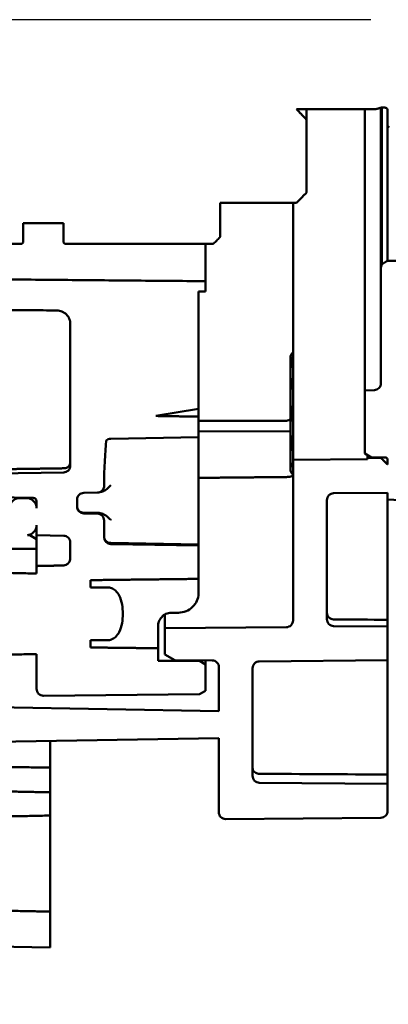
# Model space of a CAD drawing. Header units: inches. Extents: x 0 to 234, y 0 to 165.
# Tile 69 of 85: x 161.59 to 163.74, y 66.74 to 72.49. Entities that reach past the tile are written whole.
import ezdxf

# ---------------------------------------------------------------- set-up
doc = ezdxf.new("R2010")
doc.units = ezdxf.units.IN
doc.header["$LTSCALE"] = 10
doc.header["$MEASUREMENT"] = 0
doc.linetypes.add('CHAIN', pattern=[0.3543, 0.2362, -0.0295, 0.0591, -0.0295])
for name, color, linetype, lineweight in [('Centerline (ANSI)', 7, 'Continuous', 25), ('Dimension (ANSI)', 7, 'Continuous', 25), ('Visible (ANSI)', 7, 'Continuous', 50)]:
    doc.layers.add(name, color=color, linetype=linetype, lineweight=lineweight)
doc.styles.add('Note Text (ANSI)', font='arial.ttf')
doc.dimstyles.new('Default (ANSI)', dxfattribs={"dimscale": 10, "dimtxt": 0.12, "dimasz": 0.098425, "dimexe": 0.125, "dimexo": 0.0625, "dimgap": 0.031496, "dimtad": 0, "dimtih": 1, "dimtoh": 1, "dimrnd": 1e-08, "dimzin": 4, "dimdsep": 46, "dimtxsty": 'Note Text (ANSI)', "dimcen": 0.09, "dimdle": 0.393701, "dimclrd": 256, "dimclre": 256, "dimclrt": 256, "dimadec": 0, "dimazin": 1, "dimtfac": 1, "dimtofl": 0, "dimtmove": 0, "dimatfit": 3, "dimfxl": 1, "dimtolj": 1, "dimtzin": 4, "dimlwd": -1, "dimlwe": -1, "dimarcsym": 0})

# ---------------------------------------------------------------- blocks, each defined once
blk = doc.blocks.new('*D15')
at = {"layer": 'Defpoints', "color": 0, "transparency": 16777216}
for p in [(166.7157, 69.6912), (166.926, 69.6912), (161.8831, 57.1203)]:
    blk.add_point(p, dxfattribs=at)
at = {"layer": 'Dimension (ANSI)', "transparency": 16777216}
for p, q in [((166.926, 68.707), (166.926, 64.3334)), ((166.926, 58.1046), (166.926, 62.4781))]:
    blk.add_line(p, q, dxfattribs=at)
for points in [[(166.762, 68.707), (167.0901, 68.707), (166.926, 69.6912)], [(166.762, 58.1046), (167.0901, 58.1046), (166.926, 57.1203)]]:
    blk.add_solid(points, dxfattribs=at)
at = {"layer": 'Dimension (ANSI)', "transparency": 16777216, "insert": (165.1277, 64.0185), "char_height": 1.2, "attachment_point": 1, "style": 'Note Text (ANSI)'}
blk.add_mtext('\\A1;\\fArial|b0|i0;12.6"', dxfattribs=at)

msp = doc.modelspace()

# ---------------------------------------------------------------- linework, layer by layer
at = {"layer": 'Centerline (ANSI)', "linetype": 'CHAIN', "ltscale": 1.905165}
msp.add_line((170.3909, 72.4865), (142.5861, 72.4865), dxfattribs=at)
at = {"layer": 'Visible (ANSI)'}
for p, q in [((163.2079, 71.9652), (163.6724, 71.9652)), ((163.2669, 71.9031), (163.2669, 71.9652)), ((163.6055, 71.9652), (163.6055, 70.3236)), ((163.7, 71.033), (163.7, 71.973)), ((163.7018, 71.9736), (163.7236, 71.9736)), ((163.7049, 71.9736), (163.7049, 71.0604)), ((163.7394, 71.9569), (163.7394, 71.8682)), ((163.2669, 71.4787), (163.2669, 71.9031)), ((163.7394, 71.8682), (163.7394, 71.0805)), ((162.763, 71.2196), (162.763, 71.4187)), ((162.763, 71.4187), (163.2079, 71.4187)), ((163.1882, 69.92), (163.1882, 71.4187)), ((161.6134, 71.1878), (161.6134, 71.2991)), ((161.6134, 71.2991), (161.8496, 71.2991)), ((161.8496, 71.2991), (161.8496, 71.1878)), ((161.3368, 71.1798), (161.6055, 71.1798)), ((161.6055, 71.1798), (161.6134, 71.1878)), ((161.8496, 71.1878), (161.8575, 71.1798)), ((161.8575, 71.1798), (162.7236, 71.1798)), ((162.6764, 70.9615), (162.6764, 71.1798)), ((163.7, 71.033), (163.7, 70.366)), ((163.81, 71.0805), (163.7394, 71.0805)), ((162.6764, 70.9021), (162.6764, 70.9615)), ((162.637, 70.2172), (162.637, 70.9021)), ((162.637, 70.9021), (162.6764, 70.9021)), ((161.889, 70.7117), (161.889, 69.8862)), ((163.1724, 70.5244), (163.1793, 70.5362)), ((163.1724, 70.5244), (163.1724, 70.4264)), ((163.1724, 70.4264), (163.1724, 70.1032)), ((163.6627, 70.3266), (163.6055, 70.3236)), ((163.6055, 70.3236), (163.6055, 69.9565)), ((162.3881, 70.1756), (162.637, 70.2172)), ((162.637, 70.1713), (162.3881, 70.1756)), ((162.637, 70.2172), (162.637, 70.1716)), ((162.637, 70.1713), (162.637, 70.1716)), ((162.637, 70.0514), (162.637, 70.1713)), ((162.1245, 70.0425), (162.637, 70.0514)), ((162.637, 70.0848), (163.1724, 70.0862)), ((162.637, 70.0514), (162.637, 69.4268)), ((163.1724, 70.1032), (163.1724, 69.8665)), ((163.6055, 69.9565), (163.6449, 69.9337)), ((163.6213, 69.9317), (163.6213, 69.9474)), ((163.6213, 69.9238), (163.1882, 69.92)), ((163.1882, 69.92), (163.1882, 68.9835)), ((163.7, 69.9317), (163.6213, 69.9317)), ((163.6213, 69.9317), (163.6213, 69.9238)), ((163.6449, 69.9337), (163.7236, 69.9337)), ((163.7, 69.9317), (163.7, 69.9337)), ((163.7394, 69.9179), (163.7394, 69.8923)), ((161.8503, 69.8468), (161.1803, 69.835)), ((163.1724, 69.8665), (163.1724, 69.8551)), ((163.1724, 69.8551), (163.1793, 69.8433)), ((161.967, 69.7272), (162.0471, 69.7286)), ((163.4241, 69.7248), (163.7394, 69.7276)), ((163.7394, 69.7276), (163.7394, 69.6891)), ((161.4362, 69.7014), (161.6728, 69.6973)), ((161.6331, 69.697), (161.5937, 69.697)), ((161.6921, 69.6776), (161.6921, 69.6378)), ((161.9283, 69.647), (161.9283, 69.6878)), ((163.385, 68.9899), (163.385, 69.6854)), ((163.7394, 69.6891), (164.2905, 69.6603)), ((163.7394, 69.6891), (163.7394, 68.9872)), ((162.0471, 69.6061), (161.967, 69.6075)), ((161.6921, 69.5392), (161.6921, 69.48)), ((162.0858, 69.5667), (162.0858, 69.5679)), ((162.0858, 69.4682), (162.0858, 69.5667)), ((161.6528, 69.48), (161.6385, 69.4803)), ((161.6528, 69.4834), (161.6528, 69.48)), ((161.6921, 69.4572), (161.6528, 69.48)), ((161.6921, 69.48), (161.8503, 69.4772)), ((161.6921, 69.48), (161.6921, 69.4572)), ((161.6921, 69.4011), (161.6921, 69.4572)), ((161.889, 69.4378), (161.889, 69.3495)), ((162.1245, 69.435), (162.637, 69.4268)), ((162.637, 69.4197), (162.1245, 69.4286)), ((162.637, 69.4268), (162.637, 69.4197)), ((162.637, 69.2256), (162.637, 69.4197)), ((159.7833, 69.3928), (161.6921, 69.4011)), ((161.6921, 69.3005), (161.6921, 69.4011)), ((161.6921, 69.3005), (161.6921, 69.2566)), ((162.0071, 69.1759), (162.0071, 69.2182)), ((162.637, 69.1447), (162.637, 69.2256)), ((162.1055, 69.1759), (162.0071, 69.1759)), ((162.4402, 68.9379), (162.4402, 69.0177)), ((162.4795, 69.0283), (162.5189, 69.0284)), ((163.7394, 68.9477), (163.7394, 68.9872)), ((162.4008, 68.821), (162.4008, 68.9485)), ((163.1492, 68.944), (162.4402, 68.9379)), ((162.4402, 68.9379), (162.4402, 68.7848)), ((163.7394, 68.9477), (163.4241, 68.9505)), ((163.7394, 68.7506), (163.7394, 68.9477)), ((162.0071, 68.8256), (162.0071, 68.8679)), ((162.0071, 68.8679), (162.1055, 68.8679)), ((162.4008, 68.7477), (162.4008, 68.821)), ((161.6921, 68.7872), (161.6921, 68.5835)), ((162.642, 68.7467), (162.4008, 68.7477)), ((162.4402, 68.7848), (162.4992, 68.7506)), ((162.4992, 68.7506), (162.7159, 68.7497)), ((162.642, 68.75), (162.642, 68.7467)), ((162.6764, 68.7268), (162.642, 68.7467)), ((162.6764, 68.7268), (162.6764, 68.7498)), ((162.991, 68.7441), (163.7394, 68.7506)), ((163.7394, 68.7506), (163.7394, 68.0845)), ((162.6764, 68.5733), (162.6764, 68.7268)), ((162.7551, 68.7103), (162.7551, 68.455)), ((162.952, 68.0761), (162.952, 68.7047)), ((162.6417, 68.5532), (162.6764, 68.5733)), ((161.7319, 68.5441), (162.6417, 68.5532)), ((162.7551, 68.455), (160.2156, 68.4994)), ((161.0615, 68.2678), (162.7551, 68.2974)), ((161.7709, 68.2802), (161.7709, 68.1252)), ((162.7551, 68.2974), (162.7551, 67.8643)), ((161.7709, 68.1252), (161.7709, 67.981)), ((163.7394, 68.0302), (163.7394, 68.0845)), ((163.7394, 68.0302), (162.991, 68.0367)), ((163.7394, 67.8722), (163.7394, 68.0302)), ((161.7709, 67.8454), (161.7709, 67.981)), ((161.7709, 67.8454), (161.7709, 67.2851)), ((162.7948, 67.8249), (163.7003, 67.8328)), ((161.7709, 67.0761), (161.7709, 67.2851)), ((160.864, 67.0919), (161.7709, 67.0761))]:
    msp.add_line(p, q, dxfattribs=at)
for centre, major_axis, ratio, start_param, end_param in [((162.1252, 69.755), (0, 0.3766), 0.104528, 0.744387, 1.536237), ((162.1252, 69.4707), (0.0394, 0), 0.908819, 3.141593, 4.694936), ((162.1252, 69.4682), (0, -0.0395), 0.996307, 4.712389, 6.265732), ((303.5636, 72.9), (-272.9027, -0.8274), 0.014887, 1.031475, 1.032821), ((338.5674, 73.0061), (-342.9157, -1.0396), 0.014887, 1.033227, 1.035766)]:
    msp.add_ellipse(centre, major_axis=major_axis, ratio=ratio, start_param=start_param, end_param=end_param, dxfattribs=at)
for points, weights in [([(163.2669, 71.9031), (163.2357, 71.9358), (163.2079, 71.9652)], [1, 1.00143218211, 1]), ([(163.6724, 71.9652), (163.6872, 71.9694), (163.7018, 71.9736)], [1, 1.00002898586, 1]), ([(163.7394, 71.8682), (163.7433, 71.8641), (163.7472, 71.86)], [1, 1.00002001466, 1]), ([(163.2079, 71.4187), (163.2383, 71.4495), (163.2669, 71.4787)], [1, 1.00040501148, 1]), ([(162.7236, 71.1798), (162.7436, 71.2), (162.763, 71.2196)], [1, 1.00011702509, 1]), ([(163.7394, 71.0805), (163.7222, 71.0706), (163.7049, 71.0604)], [1, 1.00002476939, 1]), ([(162.6764, 70.9615), (160.9765, 70.9765), (159.3095, 70.9911)], [1, 1.00004734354, 1]), ([(159.2495, 70.8133), (160.5216, 70.8022), (161.8109, 70.7909)], [1, 1.00002203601, 1.00000000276]), ([(163.1882, 70.5239), (163.1724, 70.4732), (163.1724, 70.4264)], [1.01491460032, 1.02775819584, 1]), ([(163.1793, 70.5362), (163.1828, 70.5423), (163.1882, 70.5487)], [1.01895290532, 1.01929304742, 1.01491460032]), ([(163.1724, 70.4264), (163.1724, 70.3796), (163.1882, 70.3289)], [1, 1.02775819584, 1.01491460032]), ([(163.1882, 70.2363), (163.1724, 70.1671), (163.1724, 70.1032)], [1.01491460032, 1.02775819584, 1]), ([(162.637, 70.1469), (162.8932, 70.1475), (163.1492, 70.1481)], [1.00000000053, 1.00000000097, 1.00000000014]), ([(163.1724, 70.1032), (163.1724, 70.0392), (163.1882, 69.97)], [1, 1.02775819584, 1.01491460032]), ([(163.1882, 69.9022), (163.1724, 69.8837), (163.1724, 69.8665)], [1.01491460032, 1.02775819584, 1]), ([(163.7394, 69.8923), (163.7195, 69.9121), (163.7, 69.9317)], [1, 1.00002922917, 1]), ([(163.1724, 69.8665), (163.1724, 69.8495), (163.188, 69.831)], [1, 1.02763880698, 1.01502433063]), ([(163.1492, 69.8195), (162.8932, 69.817), (162.637, 69.8146)], [0.999999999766, 0.999999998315, 0.999999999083]), ([(161.6921, 69.2566), (160.8208, 69.2758), (159.7995, 69.297)], [1, 1.00213989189, 1.00006820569]), ([(161.8503, 69.3038), (161.7707, 69.3022), (161.6921, 69.3005)], [1.00000000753, 1.00001213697, 1]), ([(162.0071, 69.2182), (162.3162, 69.2219), (162.637, 69.2256)], [1, 1.00009445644, 1.00000000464]), ([(162.4008, 68.821), (162.2016, 68.8233), (162.0071, 68.8256)], [1.00004407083, 1.00005944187, 1]), ([(160.1385, 68.7539), (160.9668, 68.7713), (161.6921, 68.7872)], [1.00064495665, 1.00178075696, 1]), ([(161.7709, 67.981), (161.4218, 67.9877), (161.0615, 67.9945)], [1.00000000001, 1.00010735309, 1.00000000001]), ([(161.1016, 67.8314), (161.4277, 67.8383), (161.7709, 67.8454)], [1, 1.00022868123, 1]), ([(161.7709, 67.2851), (161.4277, 67.2922), (161.1016, 67.299)], [1, 1.00022868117, 1])]:
    msp.add_rational_spline(points, weights, degree=2, dxfattribs=at)
for points, knots in [([(163.7236, 71.9736), (163.7256, 71.9736), (163.7278, 71.9731), (163.7314, 71.9715), (163.7334, 71.9701), (163.7361, 71.9672), (163.7374, 71.9652), (163.7389, 71.9614), (163.7394, 71.959), (163.7394, 71.9569)], [-0.1217989, -0.1217989, -0.1217989, -0.1217989, -0.10704877, -0.10704877, -0.09184586, -0.09184586, -0.07655002, -0.07655002, -0.06085557, -0.06085557, -0.06085557, -0.06085557]), ([(161.8109, 70.7909), (161.8205, 70.7908), (161.8316, 70.7885), (161.8493, 70.7811), (161.859, 70.7746), (161.8727, 70.7608), (161.8792, 70.7511), (161.8867, 70.733), (161.889, 70.7215), (161.889, 70.7117)], [0.5956313, 0.5956313, 0.5956313, 0.5956313, 0.6678136, 0.6678136, 0.7419436, 0.7419436, 0.8163153, 0.8163153, 0.8908682, 0.8908682, 0.8908682, 0.8908682]), ([(163.7, 70.366), (163.7, 70.3612), (163.6989, 70.3554), (163.6951, 70.3464), (163.6919, 70.3415), (163.685, 70.3346), (163.6802, 70.3314), (163.6718, 70.3279), (163.667, 70.3268), (163.6627, 70.3266)], [0.4450848, 0.4450848, 0.4450848, 0.4450848, 0.4822818, 0.4822818, 0.5194098, 0.5194098, 0.5564577, 0.5564577, 0.5883201, 0.5883201, 0.5883201, 0.5883201]), ([(163.1492, 70.1481), (163.1537, 70.1481), (163.1588, 70.1492), (163.1662, 70.1524), (163.1695, 70.1546), (163.1724, 70.1571)], [-0.6548494, -0.6548494, -0.6548494, -0.6548494, -0.62088658, -0.62088658, -0.59361431, -0.59361431, -0.59361431, -0.59361431]), ([(162.0985, 70.032), (162.1018, 70.0351), (162.1061, 70.0378), (162.1144, 70.0412), (162.1198, 70.0424), (162.1245, 70.0425)], [0.22652487, 0.22652487, 0.22652487, 0.22652487, 0.25958477, 0.25958477, 0.29484609, 0.29484609, 0.29484609, 0.29484609]), ([(161.8503, 69.8703), (161.8537, 69.8703), (161.857, 69.8707), (161.8641, 69.8724), (161.8676, 69.8737), (161.8748, 69.8776), (161.8782, 69.8803), (161.8836, 69.8862), (161.8855, 69.8894), (161.8883, 69.8961), (161.889, 69.8997), (161.889, 69.9034), (161.889, 69.9034), (161.889, 69.9035)], [0.1950158, 0.1950158, 0.1950158, 0.1950158, 0.2212442, 0.2212442, 0.2533151, 0.2533151, 0.2964108, 0.2964108, 0.3402289, 0.3402289, 0.3865016, 0.3865016, 0.3871471, 0.3871471, 0.3871471, 0.3871471]), ([(161.889, 69.8862), (161.889, 69.8813), (161.8878, 69.8756), (161.8841, 69.8666), (161.8809, 69.8618), (161.874, 69.8549), (161.8691, 69.8516), (161.8604, 69.848), (161.855, 69.8468), (161.8503, 69.8468)], [0.4448178, 0.4448178, 0.4448178, 0.4448178, 0.481957, 0.481957, 0.5190506, 0.5190506, 0.5560907, 0.5560907, 0.591356, 0.591356, 0.591356, 0.591356]), ([(163.7236, 69.9337), (163.7256, 69.9337), (163.7278, 69.9332), (163.7314, 69.9318), (163.7334, 69.9305), (163.7361, 69.9277), (163.7374, 69.9258), (163.7389, 69.9222), (163.7394, 69.9199), (163.7394, 69.9179)], [0.11862094, 0.11862094, 0.11862094, 0.11862094, 0.13341899, 0.13341899, 0.14823562, 0.14823562, 0.16307458, 0.16307458, 0.17793179, 0.17793179, 0.17793179, 0.17793179]), ([(163.1882, 69.832), (163.1882, 69.8304), (163.1869, 69.8285), (163.1828, 69.8256), (163.1794, 69.8241), (163.1723, 69.822), (163.1675, 69.821), (163.1588, 69.8199), (163.1537, 69.8195), (163.1492, 69.8195)], [-0.163417, -0.163417, -0.163417, -0.163417, -0.1160158, -0.1160158, -0.0730835, -0.0730835, -0.0348319, -0.0348319, -0.000869, -0.000869, -0.000869, -0.000869]), ([(162.1245, 69.7715), (162.1245, 69.7714), (162.1244, 69.7714), (162.1157, 69.7623), (162.1068, 69.753), (162.0884, 69.7403), (162.0799, 69.736), (162.0687, 69.7331), (162.0665, 69.7326), (162.0642, 69.7323)], [-0.2048254, -0.2048254, -0.2048254, -0.2048254, -0.2043649, -0.2043649, -0.1043918, -0.1043918, -0.03444, -0.03444, -0.0168251, -0.0168251, -0.0168251, -0.0168251]), ([(162.0798, 69.7471), (162.0818, 69.7502), (162.0833, 69.7536), (162.0853, 69.7607), (162.0858, 69.7643), (162.0858, 69.768)], [-0.05591656, -0.05591656, -0.05591656, -0.05591656, -0.02794725, -0.02794725, -0.00000059, -0.00000059, -0.00000059, -0.00000059]), ([(161.9283, 69.6878), (161.9283, 69.6926), (161.9295, 69.6984), (161.9332, 69.7074), (161.9364, 69.7122), (161.9433, 69.7191), (161.9482, 69.7224), (161.9569, 69.726), (161.9623, 69.7271), (161.967, 69.7272)], [0.148246, 0.148246, 0.148246, 0.148246, 0.1853706, 0.1853706, 0.2224571, 0.2224571, 0.2594963, 0.2594963, 0.2947643, 0.2947643, 0.2947643, 0.2947643]), ([(162.0471, 69.7286), (162.0518, 69.7287), (162.0572, 69.7298), (162.066, 69.7335), (162.0708, 69.7367), (162.0763, 69.7421), (162.0782, 69.7445), (162.0798, 69.7471)], [0.00173138, 0.00173138, 0.00173138, 0.00173138, 0.03699896, 0.03699896, 0.07403773, 0.07403773, 0.09531042, 0.09531042, 0.09531042, 0.09531042]), ([(163.385, 69.6854), (163.385, 69.6902), (163.3862, 69.696), (163.3899, 69.705), (163.3931, 69.7098), (163.4, 69.7167), (163.4049, 69.7199), (163.4137, 69.7236), (163.4193, 69.7248), (163.4241, 69.7248)], [0.1482458, 0.1482458, 0.1482458, 0.1482458, 0.1853702, 0.1853702, 0.2224566, 0.2224566, 0.2594957, 0.2594957, 0.2956261, 0.2956261, 0.2956261, 0.2956261]), ([(161.5937, 69.697), (161.5864, 69.697), (161.5778, 69.6952), (161.5644, 69.6897), (161.5571, 69.6848), (161.5468, 69.6745), (161.5419, 69.6672), (161.5364, 69.6537), (161.5346, 69.6451), (161.5346, 69.6378)], [0.4447278, 0.4447278, 0.4447278, 0.4447278, 0.5002279, 0.5002279, 0.5557862, 0.5557862, 0.6114136, 0.6114136, 0.6670956, 0.6670956, 0.6670956, 0.6670956]), ([(161.6921, 69.6378), (161.6921, 69.6451), (161.6904, 69.6537), (161.6848, 69.6672), (161.68, 69.6745), (161.6697, 69.6848), (161.6624, 69.6897), (161.6489, 69.6952), (161.6404, 69.697), (161.6331, 69.697)], [0.22236, 0.22236, 0.22236, 0.22236, 0.278042, 0.278042, 0.3336694, 0.3336694, 0.3892277, 0.3892277, 0.4447278, 0.4447278, 0.4447278, 0.4447278]), ([(161.6728, 69.6973), (161.6751, 69.6972), (161.6778, 69.6967), (161.6822, 69.6949), (161.6846, 69.6932), (161.6881, 69.6898), (161.6897, 69.6874), (161.6916, 69.6829), (161.6921, 69.68), (161.6921, 69.6776)], [0.14911242, 0.14911242, 0.14911242, 0.14911242, 0.16674664, 0.16674664, 0.18526602, 0.18526602, 0.20380875, 0.20380875, 0.22237054, 0.22237054, 0.22237054, 0.22237054]), ([(161.9283, 69.6475), (161.9283, 69.6475), (161.9283, 69.6474), (161.9284, 69.6434), (161.9291, 69.6395), (161.9318, 69.6321), (161.9338, 69.6286), (161.9391, 69.6222), (161.9425, 69.6192), (161.9498, 69.615), (161.9533, 69.6135), (161.9603, 69.6117), (161.9636, 69.6113), (161.967, 69.6112)], [-0.000645, -0.000645, -0.000645, -0.000645, 0, 0, 0.0462223, 0.0462223, 0.0900054, 0.0900054, 0.1331049, 0.1331049, 0.1651814, 0.1651814, 0.191415, 0.191415, 0.191415, 0.191415]), ([(161.967, 69.6075), (161.9623, 69.6076), (161.9569, 69.6087), (161.9482, 69.6124), (161.9433, 69.6156), (161.9364, 69.6225), (161.9332, 69.6274), (161.9295, 69.6364), (161.9283, 69.6421), (161.9283, 69.647)], [0.0017314, 0.0017314, 0.0017314, 0.0017314, 0.037001, 0.037001, 0.0740386, 0.0740386, 0.1111211, 0.1111211, 0.1482418, 0.1482418, 0.1482418, 0.1482418]), ([(162.0858, 69.5667), (162.0858, 69.5715), (162.0847, 69.5773), (162.081, 69.5863), (162.0777, 69.5911), (162.0708, 69.598), (162.066, 69.6013), (162.0572, 69.6049), (162.0518, 69.606), (162.0471, 69.6061)], [0.1482339, 0.1482339, 0.1482339, 0.1482339, 0.1853503, 0.1853503, 0.2224317, 0.2224317, 0.2594696, 0.2594696, 0.2947397, 0.2947397, 0.2947397, 0.2947397]), ([(162.0567, 69.6098), (162.0613, 69.6097), (162.066, 69.609), (162.078, 69.6057), (162.0864, 69.6018), (162.106, 69.588), (162.1152, 69.5785), (162.1244, 69.569), (162.1245, 69.5689), (162.1245, 69.5689)], [-0.2342587, -0.2342587, -0.2342587, -0.2342587, -0.1844807, -0.1844807, -0.1010092, -0.1010092, 0, 0, 0.0004466, 0.0004466, 0.0004466, 0.0004466]), ([(161.6385, 69.4803), (161.6444, 69.4808), (161.6505, 69.4824), (161.6624, 69.4873), (161.6697, 69.4922), (161.68, 69.5025), (161.6848, 69.5098), (161.6904, 69.5233), (161.6921, 69.5319), (161.6921, 69.5392)], [0.0132977, 0.0132977, 0.0132977, 0.0132977, 0.0555043, 0.0555043, 0.1110589, 0.1110589, 0.1666756, 0.1666756, 0.222346, 0.222346, 0.222346, 0.222346]), ([(161.8503, 69.4772), (161.855, 69.4772), (161.8604, 69.476), (161.8692, 69.4724), (161.874, 69.4691), (161.8809, 69.4623), (161.8841, 69.4574), (161.8878, 69.4484), (161.889, 69.4427), (161.889, 69.4378)], [0.2981794, 0.2981794, 0.2981794, 0.2981794, 0.3334514, 0.3334514, 0.3704881, 0.3704881, 0.4075647, 0.4075647, 0.4446735, 0.4446735, 0.4446735, 0.4446735]), ([(161.889, 69.3495), (161.889, 69.3437), (161.8877, 69.3368), (161.8837, 69.3262), (161.8803, 69.3205), (161.8732, 69.3127), (161.8684, 69.3091), (161.8598, 69.3051), (161.8548, 69.3039), (161.8503, 69.3038)], [0.1575553, 0.1575553, 0.1575553, 0.1575553, 0.201868, 0.201868, 0.2439155, 0.2439155, 0.2823437, 0.2823437, 0.3157959, 0.3157959, 0.3157959, 0.3157959]), ([(162.1055, 68.8679), (162.1131, 68.8679), (162.122, 68.8696), (162.137, 68.8754), (162.1457, 68.8809), (162.1607, 68.8943), (162.1689, 68.9055), (162.1902, 68.9463), (162.1948, 68.9874), (162.1948, 69.0219), (162.1948, 69.0564), (162.1902, 69.0975), (162.1689, 69.1383), (162.1607, 69.1495), (162.1457, 69.1629), (162.137, 69.1684), (162.122, 69.1742), (162.1131, 69.1759), (162.1055, 69.1759)], [-0.473675, -0.473675, -0.473675, -0.473675, -0.4161585, -0.4161585, -0.3508323, -0.3508323, -0.2626422, -0.2626422, 0, 0, 0, 0.2626422, 0.2626422, 0.3508323, 0.3508323, 0.4161585, 0.4161585, 0.473675, 0.473675, 0.473675, 0.473675]), ([(162.637, 69.1447), (162.637, 69.1425), (162.6369, 69.1402), (162.636, 69.1246), (162.6328, 69.1111), (162.6209, 69.0849), (162.6124, 69.0727), (162.5908, 69.0516), (162.5779, 69.043), (162.5495, 69.0314), (162.5343, 69.0284), (162.5189, 69.0284)], [-0.4788446, -0.4788446, -0.4788446, -0.4788446, -0.459942, -0.459942, -0.3479846, -0.3479846, -0.2340724, -0.2340724, -0.1170312, -0.1170312, 0, 0, 0, 0]), ([(162.4795, 69.0283), (162.4732, 69.0283), (162.4668, 69.0275), (162.4507, 69.0235), (162.4413, 69.0191), (162.4249, 69.0071), (162.418, 68.9995), (162.4073, 68.9822), (162.4038, 68.9727), (162.4012, 68.9581), (162.4008, 68.9533), (162.4008, 68.9485)], [0.6549877, 0.6549877, 0.6549877, 0.6549877, 0.703513, 0.703513, 0.7813168, 0.7813168, 0.8587188, 0.8587188, 0.9362828, 0.9362828, 0.9739841, 0.9739841, 0.9739841, 0.9739841]), ([(163.385, 69.0278), (163.385, 69.023), (163.3862, 69.0173), (163.3899, 69.0085), (163.3931, 69.0037), (163.4, 68.997), (163.4049, 68.9938), (163.4137, 68.9902), (163.4193, 68.9891), (163.4241, 68.9891)], [0.4443455, 0.4443455, 0.4443455, 0.4443455, 0.4813769, 0.4813769, 0.5184139, 0.5184139, 0.5554504, 0.5554504, 0.5916113, 0.5916113, 0.5916113, 0.5916113]), ([(163.1882, 68.9835), (163.1882, 68.9786), (163.187, 68.9729), (163.1833, 68.9639), (163.1801, 68.959), (163.1732, 68.9522), (163.1684, 68.9489), (163.1595, 68.9452), (163.1539, 68.9441), (163.1492, 68.944)], [0.44458, 0.44458, 0.44458, 0.44458, 0.4816556, 0.4816556, 0.5187061, 0.5187061, 0.5557512, 0.5557512, 0.5919031, 0.5919031, 0.5919031, 0.5919031]), ([(163.4241, 68.9505), (163.4193, 68.9505), (163.4137, 68.9516), (163.4049, 68.9553), (163.4, 68.9586), (163.3931, 68.9654), (163.3899, 68.9703), (163.3862, 68.9793), (163.385, 68.985), (163.385, 68.9899)], [0.0008691, 0.0008691, 0.0008691, 0.0008691, 0.0370088, 0.0370088, 0.0740419, 0.0740419, 0.1111046, 0.1111046, 0.1481925, 0.1481925, 0.1481925, 0.1481925]), ([(162.7159, 68.7497), (162.7207, 68.7496), (162.7264, 68.7485), (162.7353, 68.7448), (162.7401, 68.7416), (162.747, 68.7347), (162.7503, 68.7298), (162.754, 68.7208), (162.7551, 68.7151), (162.7551, 68.7103)], [0.2967945, 0.2967945, 0.2967945, 0.2967945, 0.3333803, 0.3333803, 0.3704232, 0.3704232, 0.4074708, 0.4074708, 0.4445394, 0.4445394, 0.4445394, 0.4445394]), ([(162.952, 68.7047), (162.952, 68.7095), (162.9531, 68.7153), (162.9568, 68.7242), (162.9601, 68.7291), (162.9669, 68.736), (162.9718, 68.7392), (162.9807, 68.7429), (162.9862, 68.744), (162.991, 68.7441)], [0.1481786, 0.1481786, 0.1481786, 0.1481786, 0.1852576, 0.1852576, 0.2223157, 0.2223157, 0.259348, 0.259348, 0.2954895, 0.2954895, 0.2954895, 0.2954895]), ([(161.6921, 68.5835), (161.6921, 68.5786), (161.6933, 68.5729), (161.697, 68.5639), (161.7002, 68.5591), (161.7071, 68.5522), (161.7119, 68.549), (161.7209, 68.5452), (161.7266, 68.5441), (161.7315, 68.5441), (161.7316, 68.5441), (161.7318, 68.5441), (161.7319, 68.5441)], [-0.1481736, -0.1481736, -0.1481736, -0.1481736, -0.1110982, -0.1110982, -0.0740431, -0.0740431, -0.0370118, -0.0370118, 0, 0, 0, 0.0009953, 0.0009953, 0.0009953, 0.0009953]), ([(162.952, 68.1216), (162.952, 68.1215), (162.952, 68.1215), (162.952, 68.1179), (162.9527, 68.1144), (162.9554, 68.1078), (162.9573, 68.1046), (162.9626, 68.0988), (162.966, 68.0961), (162.9733, 68.0923), (162.9768, 68.0909), (162.9839, 68.0893), (162.9872, 68.0889), (162.9906, 68.0888)], [-0.0006406, -0.0006406, -0.0006406, -0.0006406, 0, 0, 0.0457032, 0.0457032, 0.0890765, 0.0890765, 0.1321996, 0.1321996, 0.1643742, 0.1643742, 0.19072, 0.19072, 0.19072, 0.19072]), ([(162.991, 68.0367), (162.9862, 68.0367), (162.9807, 68.0379), (162.9718, 68.0416), (162.9669, 68.0448), (162.9601, 68.0517), (162.9568, 68.0565), (162.9531, 68.0655), (162.952, 68.0712), (162.952, 68.0761)], [0.0008691, 0.0008691, 0.0008691, 0.0008691, 0.0370144, 0.0370144, 0.0740442, 0.0740442, 0.1110926, 0.1110926, 0.1481569, 0.1481569, 0.1481569, 0.1481569]), ([(163.7003, 67.8328), (163.7051, 67.8329), (163.7107, 67.834), (163.7195, 67.8377), (163.7244, 67.8409), (163.7313, 67.8478), (163.7345, 67.8526), (163.7382, 67.8616), (163.7394, 67.8674), (163.7394, 67.8722)], [0.0008691, 0.0008691, 0.0008691, 0.0008691, 0.0370153, 0.0370153, 0.0740445, 0.0740445, 0.1110909, 0.1110909, 0.1481516, 0.1481516, 0.1481516, 0.1481516]), ([(162.7551, 67.8643), (162.7551, 67.8594), (162.7563, 67.8537), (162.76, 67.8447), (162.7632, 67.8399), (162.7701, 67.833), (162.7749, 67.8298), (162.7839, 67.8261), (162.7896, 67.8249), (162.7945, 67.8249), (162.7946, 67.8249), (162.7947, 67.8249), (162.7948, 67.8249)], [-0.1481515, -0.1481515, -0.1481515, -0.1481515, -0.1110908, -0.1110908, -0.0740445, -0.0740445, -0.0370153, -0.0370153, 0, 0, 0, 0.0008691, 0.0008691, 0.0008691, 0.0008691])]:
    msp.add_open_spline(points, degree=3, knots=knots, dxfattribs=at)
for points, degree in [([(163.7049, 71.0604), (163.7017, 71.0519), (163.7, 71.0418), (163.7, 71.033)], 3), ([(162.637, 70.1716), (162.5124, 70.1736), (162.3881, 70.1756)], 2), ([(161.8503, 69.8703), (161.6534, 69.8674), (161.4559, 69.8645)], 2), ([(162.0642, 69.7323), (162.0636, 69.7322), (162.0631, 69.7321), (162.0626, 69.7321)], 3), ([(162.0566, 69.6098), (162.0118, 69.6105), (161.967, 69.6112)], 2), ([(161.7709, 68.1252), (161.4157, 68.1292), (161.0615, 68.1333)], 2), ([(162.9906, 68.0888), (162.9908, 68.0888), (162.9909, 68.0888), (162.991, 68.0888)], 3)]:
    msp.add_open_spline(points, degree=degree, dxfattribs=at)

# ---------------------------------------------------------------- dimensions: what is measured, and where the dimension line sits
at = {"layer": 'Dimension (ANSI)'}
dim = msp.add_linear_dim(base=(166.926, 69.6912), p1=(161.8831, 57.1203), p2=(166.7157, 69.6912), angle=90, text='\\fArial|b0|i0;<>"', dimstyle='Default (ANSI)', override={"dimgap": 0.031496, "dimdec": 1, "dimse1": 1, "dimse2": 1, "dimtol": 0, "dimlim": 0, "dimtp": 0, "dimtm": 0, "dimtdec": 2, "dimatfit": 1}, dxfattribs=at)
dim.commit()
dim.dimension.update_dxf_attribs({"geometry": '*D15', "text_midpoint": (166.926, 63.4058), "dimtype": 160})

doc.saveas('drawing.dxf')
